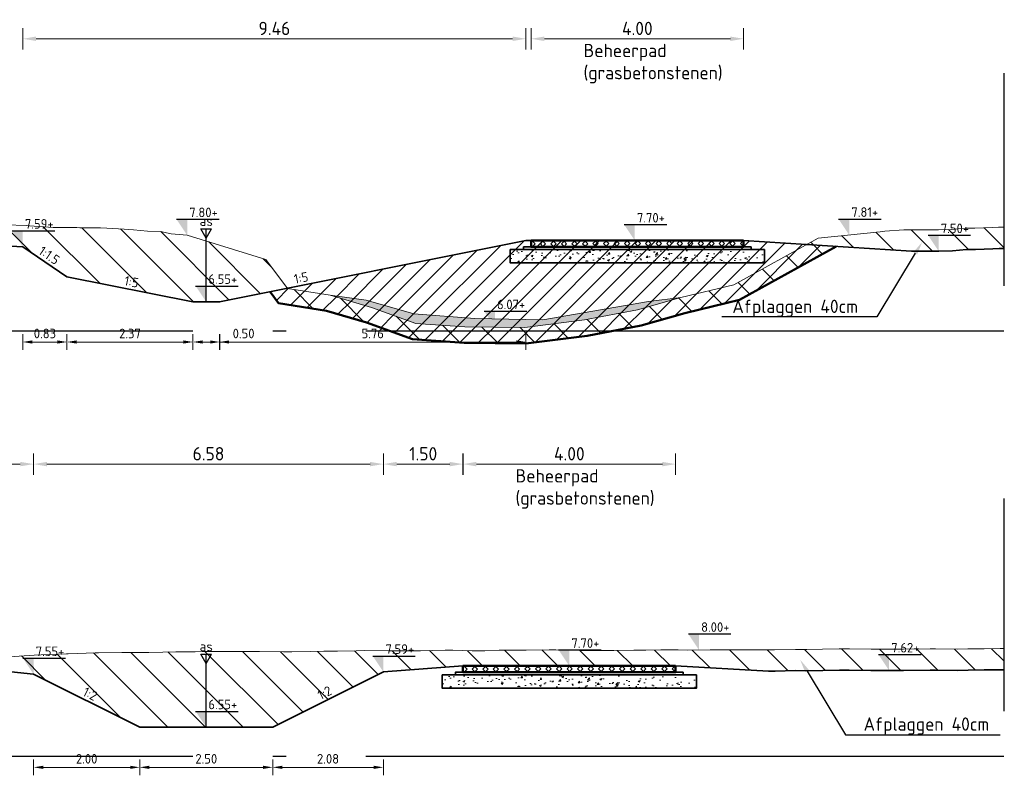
# Model space of a CAD drawing. Header units: metres. Extents: x 199581 to 207779, y 462378 to 466293.
# Tile 124 of 134: x 207410 to 207428, y 466013 to 466027. Entities that reach past the tile are written whole.
import ezdxf
from ezdxf import colors
from ezdxf.entities.mleader import LeaderData, LeaderLine
from ezdxf.enums import TextEntityAlignment as Align
from ezdxf.math import Vec2, Vec3

# ---------------------------------------------------------------- set-up
doc = ezdxf.new("R2010")
doc.units = ezdxf.units.M
doc.linetypes.add('AL-NAP_LIJN', pattern=[15.25, 12, -1.5, 0.25, -1.5])
doc.linetypes.add('XX-AFBREEK', pattern=[7, 4, -1, 1, -1])
doc.layers.get('0').update_dxf_attribs({"lineweight": 25})
for name, color, linetype, lineweight in [('B-WE-GR-MAAIVELD-G-GRIJS', 253, 'GW-MAAIVELD', 13), ('B-WE-GW-MAAIVELD-GD', 93, 'Continuous', 18), ('N-WA-VH-VERHARDING_FUNDERING-AD', 252, 'Continuous', 18), ('N-WA-VH-VERHARDING_FUNDERING_GRANULAAT_MENG-GD', 251, 'Continuous', 35), ('N-WA-VH-VERHARDING_FUNDERING_ZAND-GD', 251, 'Continuous', 35), ('N-WE-AM-AS-SD', 10, 'Continuous', 25), ('N-WE-GW-GROND_SLIB-GD', 40, 'Continuous', 18), ('N-WE-GW-GRONDWERKLIJN-G', 90, 'Continuous', 50), ('N-WE-GW-MAAIVELD-GD', 90, 'GW-MAAIVELD', 35), ('N-WE-GW-ONTGRAVING-WERK-AD', 253, 'Continuous', 18), ('N-WE-GW-OPHOGING-WERK-AD', 82, 'Continuous', 18), ('N-WE-VH-VERHARDING_GRASBETONSTEEN-GD', 7, 'Continuous', 50), ('X-XX-AL-AFBREEKLIJN-GD', 250, 'XX-AFBREEK', 25), ('X-XX-AL-M', 7, 'Continuous', 18), ('X-XX-AL-NAP-GD', 253, 'AL-NAP_LIJN', 25), ('X-XX-AL-PEILMAAT-BEST-SD', 251, 'Continuous', 25), ('X-XX-AL-PEILMAAT-SD', 7, 'Continuous', 25), ('X-XX-AL-REFERENTIE-T25', 7, 'Continuous', 25), ('X-XX-AL-T18', 10, 'Continuous', 18)]:
    doc.layers.add(name, color=color, linetype=linetype, lineweight=lineweight)
doc.layers.add('N-WE-GW-GROND_SLIB-AD', color=40, linetype='Continuous', lineweight=18, transparency=0.4)
doc.layers.add('N-WE-VH-VERHARDING_GRASBETONSTEEN-AD', color=72, linetype='Continuous', lineweight=18, transparency=0.3)
doc.styles.add('NLCS-ISO', font='NLCS-ISO.ttf')
doc.styles.add('NLCS-ISO-M100-T18', font='NLCS-ISO.ttf', dxfattribs={"height": 0.18})
doc.styles.add('NLCS-ISO-M100-T25', font='NLCS-ISO.ttf', dxfattribs={"height": 0.25})
doc.styles.add('NLCS-ISO-M50-T18', font='isocpeur.ttf', dxfattribs={"height": 0.09})
doc.linetypes.add('GW-MAAIVELD', pattern='A,12,[40,NLCS.SHX,S=1,R=0,X=0,Y=-0.5],12', length=24)
doc.dimstyles.new('NLCS-M100-T18-PIJL_L2_H1', dxfattribs={"dimscale": 0.1, "dimtxt": 2.5, "dimasz": 1.8, "dimexe": 2, "dimexo": 2, "dimgap": 0.7, "dimtad": 1, "dimzin": 0, "dimdsep": 46, "dimtxsty": 'NLCS-ISO-M100-T18', "dimcen": 0, "dimdle": 2, "dimclrd": 256, "dimclre": 256, "dimclrt": 10, "dimadec": 1, "dimazin": 0, "dimtfac": 1, "dimtdec": 3, "dimtofl": 0, "dimtmove": 0, "dimatfit": 3, "dimfxl": 2, "dimfxlon": 1, "dimtfillclr": 256, "dimtolj": 1, "dimtzin": 0, "dimlwd": -1, "dimlwe": -1, "dimarcsym": 0})
doc.dimstyles.new('NLCS-M100-T25-PIJL_L2_H1', dxfattribs={"dimscale": 0.1, "dimtxt": 2.5, "dimasz": 2.5, "dimexe": 2, "dimexo": 2, "dimgap": 0.7, "dimtad": 1, "dimzin": 0, "dimdsep": 46, "dimtxsty": 'NLCS-ISO-M100-T25', "dimcen": 0, "dimdle": 2, "dimclrd": 256, "dimclre": 256, "dimclrt": 256, "dimadec": 1, "dimazin": 0, "dimtfac": 1, "dimtdec": 3, "dimtofl": 0, "dimtmove": 0, "dimatfit": 3, "dimfxl": 2, "dimfxlon": 1, "dimtfillclr": 256, "dimtolj": 1, "dimtzin": 0, "dimlwd": -1, "dimlwe": -1, "dimarcsym": 0})
pattern_1 = [(135, (0, 0), (-0.3535533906, -0.3535533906), [])]
pattern_2 = [(45, (0, 0), (-0.1767766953, 0.1767766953), [])]

# ---------------------------------------------------------------- blocks, each defined once
blk = doc.blocks.new('SAM-AS-D')
for p, q in [((0, 3), (-0.25, 3.433)), ((0.25, 3.433), (-0.25, 3.433)), ((0, 0), (0, 3.433)), ((0, 3), (0.25, 3.433))]:
    blk.add_line(p, q)
blk = doc.blocks.new('SAL-PEILMAAT_INFRACAD_H01-SOD')
blk.add_line((-2, 3), (6, 3))
blk.add_solid([(-2, 3), (0, 3), (0, 0)])
at = {"style": 'NLCS-ISO'}
blk.add_attdef('...', (0.4, 3.4), '', height=1.8, dxfattribs=at)
blk = doc.blocks.new('*D305')
at = {"layer": 'X-XX-AL-M', "transparency": 16777216}
for p, q in [((207409.711, 466026.89), (207409.711, 466027.29)), ((207419.173, 466026.89), (207419.173, 466027.29)), ((207409.961, 466027.09), (207418.923, 466027.09))]:
    blk.add_line(p, q, dxfattribs=at)
for points in [[(207409.961, 466027.132), (207409.961, 466027.049), (207409.711, 466027.09)], [(207418.923, 466027.132), (207418.923, 466027.049), (207419.173, 466027.09)]]:
    blk.add_solid(points, dxfattribs=at)
at = {"layer": 'X-XX-AL-M', "transparency": 16777216, "insert": (207414.442, 466027.285), "char_height": 0.25, "attachment_point": 5, "style": 'NLCS-ISO-M100-T25'}
blk.add_mtext('\\A1;9.46', dxfattribs=at)
blk = doc.blocks.new('*D306')
at = {"layer": 'X-XX-AL-M', "transparency": 16777216}
for p, q in [((207409.914, 466018.89), (207409.914, 466019.29)), ((207416.492, 466018.89), (207416.492, 466019.29)), ((207410.164, 466019.09), (207416.242, 466019.09))]:
    blk.add_line(p, q, dxfattribs=at)
for points in [[(207410.164, 466019.132), (207410.164, 466019.049), (207409.914, 466019.09)], [(207416.242, 466019.132), (207416.242, 466019.049), (207416.492, 466019.09)]]:
    blk.add_solid(points, dxfattribs=at)
at = {"layer": 'X-XX-AL-M', "transparency": 16777216, "insert": (207413.203, 466019.285), "char_height": 0.25, "attachment_point": 5, "style": 'NLCS-ISO-M100-T25'}
blk.add_mtext('\\A1;6.58', dxfattribs=at)
blk = doc.blocks.new('*D313')
at = {"layer": 'X-XX-AL-M', "transparency": 16777216}
for p, q in [((207416.492, 466018.89), (207416.492, 466019.29)), ((207417.989, 466018.89), (207417.989, 466019.29)), ((207417.739, 466019.09), (207416.742, 466019.09))]:
    blk.add_line(p, q, dxfattribs=at)
for points in [[(207416.742, 466019.132), (207416.742, 466019.049), (207416.492, 466019.09)], [(207417.739, 466019.132), (207417.739, 466019.049), (207417.989, 466019.09)]]:
    blk.add_solid(points, dxfattribs=at)
at = {"layer": 'X-XX-AL-M', "transparency": 16777216, "insert": (207417.241, 466019.285), "char_height": 0.25, "attachment_point": 5, "style": 'NLCS-ISO-M100-T25'}
blk.add_mtext('\\A1;1.50', dxfattribs=at)
blk = doc.blocks.new('*D314')
at = {"layer": 'X-XX-AL-M', "transparency": 16777216}
for p, q in [((207408.414, 466018.89), (207408.414, 466019.29)), ((207409.914, 466018.89), (207409.914, 466019.29)), ((207409.664, 466019.09), (207408.664, 466019.09))]:
    blk.add_line(p, q, dxfattribs=at)
for points in [[(207408.664, 466019.132), (207408.664, 466019.049), (207408.414, 466019.09)], [(207409.664, 466019.132), (207409.664, 466019.049), (207409.914, 466019.09)]]:
    blk.add_solid(points, dxfattribs=at)
at = {"layer": 'X-XX-AL-M', "transparency": 16777216, "insert": (207409.164, 466019.285), "char_height": 0.25, "attachment_point": 5, "style": 'NLCS-ISO-M100-T25'}
blk.add_mtext('\\A1;1.50', dxfattribs=at)
blk = doc.blocks.new('*D322')
at = {"layer": 'X-XX-AL-M', "transparency": 16777216}
for p, q in [((207417.99, 466018.89), (207417.99, 466019.29)), ((207421.988, 466018.89), (207421.988, 466019.29)), ((207418.24, 466019.09), (207421.738, 466019.09))]:
    blk.add_line(p, q, dxfattribs=at)
for points in [[(207418.24, 466019.132), (207418.24, 466019.049), (207417.99, 466019.09)], [(207421.738, 466019.132), (207421.738, 466019.049), (207421.988, 466019.09)]]:
    blk.add_solid(points, dxfattribs=at)
at = {"layer": 'X-XX-AL-M', "transparency": 16777216, "insert": (207419.989, 466019.285), "char_height": 0.25, "attachment_point": 5, "style": 'NLCS-ISO-M100-T25'}
blk.add_mtext('\\A1;4.00', dxfattribs=at)
blk = doc.blocks.new('*D323')
at = {"layer": 'X-XX-AL-M', "transparency": 16777216}
for p, q in [((207419.269, 466026.89), (207419.269, 466027.29)), ((207423.267, 466026.89), (207423.267, 466027.29)), ((207419.519, 466027.09), (207423.017, 466027.09))]:
    blk.add_line(p, q, dxfattribs=at)
for points in [[(207419.519, 466027.132), (207419.519, 466027.049), (207419.269, 466027.09)], [(207423.017, 466027.132), (207423.017, 466027.049), (207423.267, 466027.09)]]:
    blk.add_solid(points, dxfattribs=at)
at = {"layer": 'X-XX-AL-M', "transparency": 16777216, "insert": (207421.268, 466027.285), "char_height": 0.25, "attachment_point": 5, "style": 'NLCS-ISO-M100-T25'}
blk.add_mtext('\\A1;4.00', dxfattribs=at)
blk = doc.blocks.new('*D348')
at = {"layer": 'X-XX-AL-M', "transparency": 16777216}
for p, q in [((207412.911, 466021.537), (207412.911, 466021.237)), ((207413.415, 466021.537), (207413.415, 466021.237)), ((207413.091, 466021.387), (207413.235, 466021.387)), ((207413.415, 466021.387), (207414.131, 466021.387))]:
    blk.add_line(p, q, dxfattribs=at)
for points in [[(207413.091, 466021.417), (207413.091, 466021.357), (207412.911, 466021.387)], [(207413.235, 466021.417), (207413.235, 466021.357), (207413.415, 466021.387)]]:
    blk.add_solid(points, dxfattribs=at)
at = {"layer": 'X-XX-AL-M', "transparency": 16777216, "insert": (207413.863, 466021.547), "char_height": 0.18, "attachment_point": 5, "style": 'NLCS-ISO-M100-T18'}
blk.add_mtext('\\A1;0.50', dxfattribs=at)
blk = doc.blocks.new('*D349')
at = {"layer": 'X-XX-AL-M', "transparency": 16777216}
for p, q in [((207410.542, 466021.537), (207410.542, 466021.237)), ((207412.911, 466021.537), (207412.911, 466021.237)), ((207412.731, 466021.387), (207410.722, 466021.387))]:
    blk.add_line(p, q, dxfattribs=at)
for points in [[(207410.722, 466021.417), (207410.722, 466021.357), (207410.542, 466021.387)], [(207412.731, 466021.417), (207412.731, 466021.357), (207412.911, 466021.387)]]:
    blk.add_solid(points, dxfattribs=at)
at = {"layer": 'X-XX-AL-M', "transparency": 16777216, "insert": (207411.727, 466021.547), "char_height": 0.18, "attachment_point": 5, "style": 'NLCS-ISO-M100-T18'}
blk.add_mtext('\\A1;2.37', dxfattribs=at)
blk = doc.blocks.new('*D350')
at = {"layer": 'X-XX-AL-M', "transparency": 16777216}
for p, q in [((207413.411, 466021.537), (207413.411, 466021.237)), ((207419.173, 466021.537), (207419.173, 466021.237)), ((207413.591, 466021.387), (207418.993, 466021.387))]:
    blk.add_line(p, q, dxfattribs=at)
for points in [[(207413.591, 466021.417), (207413.591, 466021.357), (207413.411, 466021.387)], [(207418.993, 466021.417), (207418.993, 466021.357), (207419.173, 466021.387)]]:
    blk.add_solid(points, dxfattribs=at)
at = {"layer": 'X-XX-AL-M', "transparency": 16777216, "insert": (207416.292, 466021.547), "char_height": 0.18, "attachment_point": 5, "style": 'NLCS-ISO-M100-T18'}
blk.add_mtext('\\A1;5.76', dxfattribs=at)
blk = doc.blocks.new('*D351')
at = {"layer": 'X-XX-AL-M', "transparency": 16777216}
for p, q in [((207411.911, 466013.537), (207411.911, 466013.237)), ((207414.411, 466013.537), (207414.411, 466013.237)), ((207412.091, 466013.387), (207414.231, 466013.387))]:
    blk.add_line(p, q, dxfattribs=at)
for points in [[(207412.091, 466013.417), (207412.091, 466013.357), (207411.911, 466013.387)], [(207414.231, 466013.417), (207414.231, 466013.357), (207414.411, 466013.387)]]:
    blk.add_solid(points, dxfattribs=at)
at = {"layer": 'X-XX-AL-M', "transparency": 16777216, "insert": (207413.161, 466013.547), "char_height": 0.18, "attachment_point": 5, "style": 'NLCS-ISO-M100-T18'}
blk.add_mtext('\\A1;2.50', dxfattribs=at)
blk = doc.blocks.new('*D352')
at = {"layer": 'X-XX-AL-M', "transparency": 16777216}
for p, q in [((207409.914, 466013.537), (207409.914, 466013.237)), ((207411.911, 466013.537), (207411.911, 466013.237)), ((207411.731, 466013.387), (207410.094, 466013.387))]:
    blk.add_line(p, q, dxfattribs=at)
for points in [[(207410.094, 466013.417), (207410.094, 466013.357), (207409.914, 466013.387)], [(207411.731, 466013.417), (207411.731, 466013.357), (207411.911, 466013.387)]]:
    blk.add_solid(points, dxfattribs=at)
at = {"layer": 'X-XX-AL-M', "transparency": 16777216, "insert": (207410.912, 466013.547), "char_height": 0.18, "attachment_point": 5, "style": 'NLCS-ISO-M100-T18'}
blk.add_mtext('\\A1;2.00', dxfattribs=at)
blk = doc.blocks.new('*D353')
at = {"layer": 'X-XX-AL-M', "transparency": 16777216}
for p, q in [((207414.411, 466013.537), (207414.411, 466013.237)), ((207416.492, 466013.537), (207416.492, 466013.237)), ((207414.591, 466013.387), (207416.312, 466013.387))]:
    blk.add_line(p, q, dxfattribs=at)
for points in [[(207414.591, 466013.417), (207414.591, 466013.357), (207414.411, 466013.387)], [(207416.312, 466013.417), (207416.312, 466013.357), (207416.492, 466013.387)]]:
    blk.add_solid(points, dxfattribs=at)
at = {"layer": 'X-XX-AL-M', "transparency": 16777216, "insert": (207415.451, 466013.547), "char_height": 0.18, "attachment_point": 5, "style": 'NLCS-ISO-M100-T18'}
blk.add_mtext('\\A1;2.08', dxfattribs=at)
blk = doc.blocks.new('*D360')
at = {"layer": 'X-XX-AL-M', "transparency": 16777216}
for p, q in [((207409.711, 466021.537), (207409.711, 466021.237)), ((207410.542, 466021.537), (207410.542, 466021.237)), ((207410.362, 466021.387), (207409.891, 466021.387))]:
    blk.add_line(p, q, dxfattribs=at)
for points in [[(207409.891, 466021.417), (207409.891, 466021.357), (207409.711, 466021.387)], [(207410.362, 466021.417), (207410.362, 466021.357), (207410.542, 466021.387)]]:
    blk.add_solid(points, dxfattribs=at)
at = {"layer": 'X-XX-AL-M', "transparency": 16777216, "insert": (207410.127, 466021.547), "char_height": 0.18, "attachment_point": 5, "style": 'NLCS-ISO-M100-T18'}
blk.add_mtext('\\A1;0.83', dxfattribs=at)

msp = doc.modelspace()

# ---------------------------------------------------------------- hatches: boundary and pattern name
at = {"layer": 'N-WA-VH-VERHARDING_FUNDERING-AD'}
h = msp.add_hatch(dxfattribs=at)
h.set_pattern_fill('AVH-FUNDERING_GRANULAAT_MENG_01', color=256, scale=0.05, pattern_type=2)
h.set_pattern_definition([(50, (207421.07587, 466023.0102), (0.35863, -0.031376), [0.0375, -0.4125]), (355, (207421.07587, 466023.0102), (-0.069376, 0.376096), [0.03, -0.33]), (100.451, (207421.10576, 466023.00757), (0.289255, 0.34472), [0.03187, -0.35057]), (46.184, (207421.07587, 466023.1102), (0.53362, -0.08276), [0.05625, -0.61875]), (96.636, (207421.12034, 466023.1033), (0.46733, 0.48706), [0.047805, -0.52586]), (351.184, (207421.07587, 466023.1102), (0.46733, 0.48706), [0.045, -0.495]), (21, (207421.12587, 466023.0852), (0.298454, -0.20131), [0.0375, -0.4125]), (326, (207421.12587, 466023.0852), (0.12166, 0.362575), [0.03, -0.33]), (71.451, (207421.15074, 466023.0684), (0.42011, 0.161265), [0.03187, -0.35057]), (37.5, (207421.07587, 466023.01019), (0.00608, 0.166447), [0, -0.326, 0, -0.335, 0, -0.33125]), (7.5, (207421.07587, 466023.01019), (0.131535, 0.197206), [0, -0.191, 0, -0.3185, 0, -0.12625]), (327.5, (207420.96437, 466023.01019), (0.266911, -0.0112774), [0, -0.125, 0, -0.39, 0, -0.5175]), (317.5, (207420.91437, 466023.01019), (0.291593, 0.050052), [0, -0.1625, 0, -0.259, 0, -0.3675])])
h.paths.add_polyline_path([(207418.878, 466023.124), (207418.878, 466022.874), (207423.658, 466022.874), (207423.658, 466023.124)])
h = msp.add_hatch(dxfattribs=at)
h.set_pattern_fill('AVH-FUNDERING_GRANULAAT_MENG_01', color=256, scale=0.05, pattern_type=2)
h.set_pattern_definition([(50, (207419.79587, 466015.0102), (0.35863, -0.031376), [0.0375, -0.4125]), (355, (207419.79587, 466015.0102), (-0.069376, 0.376096), [0.03, -0.33]), (100.451, (207419.82576, 466015.00757), (0.289255, 0.34472), [0.03187, -0.35057]), (46.184, (207419.79587, 466015.1102), (0.53362, -0.08276), [0.05625, -0.61875]), (96.636, (207419.84034, 466015.1033), (0.46733, 0.48706), [0.047805, -0.52586]), (351.184, (207419.79587, 466015.1102), (0.46733, 0.48706), [0.045, -0.495]), (21, (207419.84587, 466015.0852), (0.298454, -0.20131), [0.0375, -0.4125]), (326, (207419.84587, 466015.0852), (0.12166, 0.362575), [0.03, -0.33]), (71.451, (207419.87074, 466015.0684), (0.42011, 0.161265), [0.03187, -0.35057]), (37.5, (207419.79587, 466015.01019), (0.00608, 0.166447), [0, -0.326, 0, -0.335, 0, -0.33125]), (7.5, (207419.79587, 466015.01019), (0.131535, 0.197206), [0, -0.191, 0, -0.3185, 0, -0.12625]), (327.5, (207419.68437, 466015.01019), (0.266911, -0.0112774), [0, -0.125, 0, -0.39, 0, -0.5175]), (317.5, (207419.63437, 466015.01019), (0.291593, 0.050052), [0, -0.1625, 0, -0.259, 0, -0.3675])])
h.paths.add_polyline_path([(207417.598, 466015.124), (207417.598, 466014.874), (207422.378, 466014.874), (207422.378, 466015.124)])
at = {"layer": 'N-WE-GW-GROND_SLIB-AD'}
h = msp.add_hatch(color=256, dxfattribs=at)
h.dxf.hatch_style = 1
h.paths.add_polyline_path([(207415.489, 466022.266), (207416.169, 466022.174), (207417.065, 466021.919), (207418.209, 466021.83), (207419.49, 466021.806), (207421.478, 466022.147), (207422.088, 466022.221), (207421.27, 466021.992), (207420.275, 466021.801), (207419.153, 466021.657), (207418.026, 466021.672), (207417.102, 466021.736), (207416.27, 466022.036)])
at = {"layer": 'N-WE-GW-ONTGRAVING-WERK-AD'}
h = msp.add_hatch(dxfattribs=at)
h.set_pattern_fill('AGW-WERK_ONTGRAVEN-SO', color=256, scale=0.1, pattern_type=2)
h.set_pattern_definition(pattern_1)
h.paths.add_polyline_path([(207412.802, 466023.395), (207412.502, 466023.419), (207412.298, 466023.466), (207412.058, 466023.473), (207411.793, 466023.499), (207411.614, 466023.509), (207411.289, 466023.531), (207411.169, 466023.532), (207410.784, 466023.534), (207410.725, 466023.538), (207410.28, 466023.54), (207409.836, 466023.575), (207409.775, 466023.577), (207409.391, 466023.593), (207409.271, 466023.599), (207408.947, 466023.609), (207408.766, 466023.613), (207408.502, 466023.626), (207408.262, 466023.639), (207407.946, 466023.658), (207407.757, 466023.669), (207407.613, 466023.672), (207407.252, 466023.687), (207407.169, 466023.689), (207406.724, 466023.705), (207406.551, 466023.708), (207406.28, 466023.711), (207406.243, 466023.713), (207405.835, 466023.718), (207405.739, 466023.722), (207405.391, 466023.718), (207405.234, 466023.721), (207404.947, 466023.73), (207404.73, 466023.727), (207404.502, 466023.719), (207404.225, 466023.72), (207404.058, 466023.728), (207403.721, 466023.724), (207403.613, 466023.725), (207403.216, 466023.729), (207403.169, 466023.731), (207402.818, 466023.733), (207402.718, 466023.734), (207402.28, 466023.749), (207402.207, 466023.749), (207401.835, 466023.755), (207401.702, 466023.757), (207401.391, 466023.754), (207401.198, 466023.751), (207400.946, 466023.751), (207400.693, 466023.753), (207400.502, 466023.752), (207400.189, 466023.747), (207400.057, 466023.742), (207399.684, 466023.744), (207399.613, 466023.746), (207399.181, 466023.748), (207399.085, 466023.747), (207398.724, 466023.744), (207398.675, 466023.743), (207398.28, 466023.736), (207398.171, 466023.737), (207398.161, 466023.736), (207398.161, 466023.337), (207398.281, 466023.336), (207398.682, 466023.343), (207398.73, 466023.344), (207399.089, 466023.347), (207399.172, 466023.348), (207399.18, 466023.348), (207399.607, 466023.346), (207399.679, 466023.344), (207400.063, 466023.342), (207400.2, 466023.347), (207400.507, 466023.352), (207400.693, 466023.353), (207400.945, 466023.351), (207401.201, 466023.351), (207401.396, 466023.354), (207401.701, 466023.357), (207401.829, 466023.355), (207402.203, 466023.349), (207402.273, 466023.349), (207402.7, 466023.335), (207402.717, 466023.334), (207402.814, 466023.333), (207403.161, 466023.331), (207403.208, 466023.329), (207403.61, 466023.325), (207403.722, 466023.324), (207404.051, 466023.328), (207404.216, 466023.32), (207404.508, 466023.319), (207404.739, 466023.327), (207404.942, 466023.329), (207405.225, 466023.321), (207405.39, 466023.318), (207405.733, 466023.322), (207405.825, 466023.318), (207406.232, 466023.313), (207406.269, 466023.311), (207406.545, 466023.308), (207406.714, 466023.305), (207406.733, 466023.305), (207407.158, 466023.289), (207407.241, 466023.287), (207407.601, 466023.272), (207407.741, 466023.269), (207407.922, 466023.259), (207408.238, 466023.24), (207408.482, 466023.226), (207408.752, 466023.213), (207408.936, 466023.209), (207409.255, 466023.199), (207409.373, 466023.193), (207409.711, 466023.179), (207410.542, 466022.615), (207412.911, 466022.14), (207413.411, 466022.14), (207414.687, 466022.396), (207414.284, 466022.937)])
h = msp.add_hatch(dxfattribs=at)
h.set_pattern_fill('AGW-WERK_ONTGRAVEN-SO', color=256, scale=0.1, pattern_type=2)
h.set_pattern_definition(pattern_1)
h.paths.add_polyline_path([(207426.724, 466023.096), (207426.935, 466023.094), (207427.193, 466023.104), (207427.455, 466023.125), (207427.627, 466023.129), (207427.953, 466023.142), (207428.069, 466023.146), (207428.161, 466023.147), (207428.161, 466023.548), (207428.059, 466023.546), (207427.939, 466023.542), (207427.614, 466023.529), (207427.434, 466023.525), (207427.17, 466023.503), (207426.93, 466023.494), (207426.725, 466023.496), (207426.425, 466023.496), (207426.281, 466023.499), (207425.921, 466023.471), (207425.837, 466023.461), (207424.669, 466023.34), (207424.452, 466023.22), (207426.421, 466023.096)])
h = msp.add_hatch(dxfattribs=at)
h.set_pattern_fill('AGW-WERK_ONTGRAVEN-SO', color=256, scale=0.1, pattern_type=2)
h.set_pattern_definition(pattern_1)
h.paths.add_polyline_path([(207421.339, 466021.7), (207422.163, 466021.931), (207423.191, 466022.179), (207425.008, 466023.185), (207424.452, 466023.22), (207423.081, 466022.461), (207422.088, 466022.221), (207421.27, 466021.992), (207420.275, 466021.801), (207419.153, 466021.657), (207418.026, 466021.672), (207417.102, 466021.736), (207416.27, 466022.036), (207415.489, 466022.266), (207414.682, 466022.395), (207414.361, 466022.331), (207414.521, 466022.117), (207415.422, 466021.973), (207416.177, 466021.751), (207417.04, 466021.44), (207418.014, 466021.372), (207419.17, 466021.357), (207420.323, 466021.505)])
h = msp.add_hatch(dxfattribs=at)
h.set_pattern_fill('AGW-WERK_ONTGRAVEN-SO', color=256, scale=0.1, pattern_type=2)
h.set_pattern_definition(pattern_1)
h.paths.add_polyline_path([(207416.492, 466015.181), (207417.989, 466015.294), (207421.987, 466015.294), (207423.736, 466015.195), (207423.857, 466015.197), (207424.242, 466015.206), (207424.456, 466015.201), (207424.758, 466015.208), (207425.068, 466015.215), (207425.253, 466015.217), (207425.657, 466015.209), (207425.757, 466015.207), (207426.25, 466015.207), (207426.272, 466015.207), (207426.776, 466015.216), (207426.874, 466015.215), (207427.282, 466015.211), (207427.489, 466015.213), (207427.793, 466015.218), (207428.093, 466015.221), (207428.161, 466015.222), (207428.161, 466015.622), (207428.088, 466015.62), (207427.788, 466015.618), (207427.483, 466015.613), (207427.282, 466015.611), (207426.877, 466015.615), (207426.775, 466015.616), (207426.268, 466015.607), (207426.249, 466015.607), (207425.762, 466015.607), (207425.667, 466015.609), (207425.255, 466015.617), (207425.061, 466015.615), (207424.748, 466015.608), (207424.456, 466015.602), (207424.242, 466015.606), (207423.85, 466015.597), (207423.735, 466015.596), (207423.245, 466015.599), (207423.229, 466015.599), (207423.146, 466015.598), (207422.722, 466015.594), (207422.639, 466015.596), (207422.215, 466015.593), (207422.034, 466015.594), (207421.709, 466015.594), (207421.428, 466015.589), (207421.202, 466015.591), (207420.823, 466015.586), (207420.695, 466015.584), (207420.217, 466015.587), (207420.189, 466015.587), (207420.168, 466015.588), (207420.043, 466015.591), (207419.733, 466015.599), (207419.682, 466015.599), (207419.612, 466015.598), (207419.176, 466015.588), (207419.006, 466015.59), (207418.669, 466015.589), (207418.401, 466015.579), (207418.162, 466015.576), (207417.795, 466015.588), (207417.656, 466015.59), (207417.19, 466015.577), (207417.149, 466015.576), (207416.94, 466015.578), (207416.643, 466015.581), (207416.584, 466015.58), (207416.136, 466015.585), (207415.979, 466015.579), (207415.629, 466015.57), (207415.374, 466015.57), (207415.123, 466015.565), (207414.768, 466015.559), (207414.616, 466015.558), (207414.163, 466015.565), (207414.109, 466015.566), (207413.837, 466015.564), (207413.603, 466015.563), (207413.2, 466015.563), (207413.096, 466015.564), (207412.952, 466015.559), (207412.59, 466015.557), (207412.346, 466015.556), (207412.083, 466015.548), (207411.741, 466015.546), (207411.576, 466015.547), (207411.135, 466015.54), (207411.07, 466015.539), (207410.734, 466015.529), (207410.563, 466015.522), (207410.53, 466015.521), (207410.056, 466015.5), (207409.924, 466015.494), (207409.55, 466015.474), (207409.319, 466015.465), (207409.043, 466015.462), (207408.713, 466015.438), (207408.537, 466015.425), (207408.108, 466015.412), (207408.03, 466015.409), (207407.631, 466015.391), (207407.523, 466015.387), (207407.502, 466015.385), (207407.017, 466015.344), (207406.897, 466015.331), (207406.51, 466015.307), (207406.453, 466015.294), (207408.41, 466015.294), (207409.914, 466015.139), (207411.911, 466014.14), (207414.411, 466014.14)])
at = {"layer": 'N-WE-GW-OPHOGING-WERK-AD'}
h = msp.add_hatch(dxfattribs=at)
h.set_pattern_fill('AGW-WERK_AANVULLEN-SO', color=256, scale=0.05, pattern_type=2)
h.set_pattern_definition(pattern_2)
h.paths.add_polyline_path([(207420.275, 466021.801), (207421.27, 466021.992), (207422.088, 466022.221), (207423.081, 466022.461), (207424.452, 466023.22), (207423.267, 466023.294), (207419.173, 466023.294), (207414.687, 466022.396), (207414.688, 466022.394), (207415.489, 466022.266), (207416.27, 466022.036), (207417.102, 466021.736), (207418.026, 466021.672), (207419.153, 466021.657)])
h = msp.add_hatch(dxfattribs=at)
h.set_pattern_fill('AGW-WERK_AANVULLEN-SO', color=256, scale=0.05, pattern_type=2)
h.set_pattern_definition(pattern_2)
h.paths.add_polyline_path([(207420.323, 466021.505), (207421.339, 466021.7), (207422.163, 466021.931), (207423.191, 466022.179), (207425.008, 466023.185), (207424.452, 466023.22), (207423.081, 466022.461), (207422.088, 466022.221), (207421.27, 466021.992), (207420.275, 466021.801), (207419.153, 466021.657), (207418.026, 466021.672), (207417.102, 466021.736), (207416.27, 466022.036), (207415.489, 466022.266), (207414.682, 466022.395), (207414.361, 466022.331), (207414.521, 466022.117), (207415.422, 466021.973), (207416.177, 466021.751), (207417.04, 466021.44), (207418.014, 466021.372), (207419.17, 466021.357)])
at = {"layer": 'N-WE-VH-VERHARDING_GRASBETONSTEEN-AD'}
h = msp.add_hatch(dxfattribs=at)
h.set_pattern_fill('AVH-GRASBETONSTEEN_02', color=256, scale=0.1, angle=0.1022, pattern_type=2)
h.set_pattern_definition([(45.102249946, (-5730.18422, 3302.28745), (-0.099171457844, 0.09881812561), [0.07, -0.07]), (135.102249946, (-5730.18422, 3302.28745), (-0.09881812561, -0.099171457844), [0.07, -0.07]), (45.102249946, (-5730.2338, 3302.33686), (-0.099171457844, 0.09881812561), [0.07, -0.07]), (135.102249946, (-5730.13481, 3302.33704), (-0.09881812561, -0.099171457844), [0.07, -0.07])])
h.paths.add_polyline_path([(207423.267, 466023.294), (207423.267, 466023.174), (207419.269, 466023.174), (207419.269, 466023.294)])
h = msp.add_hatch(dxfattribs=at)
h.set_pattern_fill('AVH-GRASBETONSTEEN_02', color=256, scale=0.1, angle=0.1022, pattern_type=2)
h.set_pattern_definition([(45.102249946, (-5731.46422, 3294.28745), (-0.099171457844, 0.09881812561), [0.07, -0.07]), (135.102249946, (-5731.46422, 3294.28745), (-0.09881812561, -0.099171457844), [0.07, -0.07]), (45.102249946, (-5731.5138, 3294.33686), (-0.099171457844, 0.09881812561), [0.07, -0.07]), (135.102249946, (-5731.41481, 3294.33704), (-0.09881812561, -0.099171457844), [0.07, -0.07])])
h.paths.add_polyline_path([(207421.987, 466015.294), (207421.987, 466015.174), (207417.989, 466015.174), (207417.989, 466015.294)])

# ---------------------------------------------------------------- linework, layer by layer
at = {"layer": 'B-WE-GR-MAAIVELD-G-GRIJS', "flags": 128}
for points in [[(207398.161, 466023.736), (207398.171, 466023.737), (207398.28, 466023.736), (207398.675, 466023.743), (207398.724, 466023.744), (207399.085, 466023.747), (207399.168, 466023.748), (207399.18, 466023.748), (207399.613, 466023.746), (207399.684, 466023.744), (207400.057, 466023.742), (207400.189, 466023.747), (207400.502, 466023.752), (207400.693, 466023.753), (207400.946, 466023.751), (207401.198, 466023.751), (207401.391, 466023.754), (207401.702, 466023.757), (207401.835, 466023.755), (207402.207, 466023.749), (207402.28, 466023.749), (207402.712, 466023.735), (207402.724, 466023.734), (207402.818, 466023.733), (207403.169, 466023.731), (207403.216, 466023.729), (207403.613, 466023.725), (207403.721, 466023.724), (207404.058, 466023.728), (207404.225, 466023.72), (207404.502, 466023.719), (207404.73, 466023.727), (207404.947, 466023.73), (207405.234, 466023.721), (207405.391, 466023.718), (207405.739, 466023.722), (207405.835, 466023.718), (207406.243, 466023.713), (207406.28, 466023.711), (207406.551, 466023.708), (207406.724, 466023.705), (207406.748, 466023.704), (207407.169, 466023.689), (207407.252, 466023.687), (207407.613, 466023.672), (207407.757, 466023.669), (207407.946, 466023.658), (207408.262, 466023.639), (207408.502, 466023.626), (207408.766, 466023.613), (207408.947, 466023.609), (207409.271, 466023.599), (207409.391, 466023.593), (207409.775, 466023.577), (207409.836, 466023.575), (207410.28, 466023.54), (207410.28, 466023.54), (207410.283, 466023.54), (207410.725, 466023.538), (207410.784, 466023.534), (207411.169, 466023.532), (207411.289, 466023.531), (207411.614, 466023.509), (207411.793, 466023.499), (207412.058, 466023.473), (207412.298, 466023.466), (207412.502, 466023.419), (207412.802, 466023.395), (207414.284, 466022.937), (207414.688, 466022.394), (207415.489, 466022.266), (207416.27, 466022.036), (207417.102, 466021.736), (207418.026, 466021.672), (207419.153, 466021.657), (207420.275, 466021.801), (207421.27, 466021.992), (207422.088, 466022.221), (207423.081, 466022.461), (207424.669, 466023.34), (207425.837, 466023.461), (207425.921, 466023.471), (207426.281, 466023.499), (207426.425, 466023.496), (207426.725, 466023.496), (207426.93, 466023.494), (207427.17, 466023.503), (207427.434, 466023.525), (207427.614, 466023.529), (207427.939, 466023.542), (207428.059, 466023.546), (207428.161, 466023.548)], [(207398.161, 466015.226), (207398.844, 466014.92), (207399.108, 466014.371), (207399.489, 466014.328), (207400.292, 466014.049), (207400.97, 466013.651), (207401.669, 466013.518), (207402.623, 466013.514), (207403.173, 466013.564), (207403.747, 466013.835), (207404.367, 466014.196), (207404.966, 466014.431), (207405.655, 466015.074), (207405.686, 466015.086), (207406.004, 466015.234), (207406.291, 466015.259), (207406.51, 466015.307), (207406.897, 466015.331), (207407.017, 466015.344), (207407.502, 466015.385), (207407.523, 466015.387), (207407.631, 466015.391), (207408.03, 466015.409), (207408.108, 466015.412), (207408.537, 466015.425), (207408.713, 466015.438), (207409.043, 466015.462), (207409.319, 466015.465), (207409.55, 466015.474), (207409.924, 466015.494), (207410.056, 466015.5), (207410.53, 466015.521), (207410.563, 466015.522), (207410.734, 466015.529), (207411.07, 466015.539), (207411.135, 466015.54), (207411.576, 466015.547), (207411.741, 466015.546), (207412.083, 466015.548), (207412.346, 466015.556), (207412.59, 466015.557), (207412.952, 466015.559), (207413.096, 466015.564), (207413.2, 466015.563), (207413.603, 466015.563), (207413.837, 466015.564), (207414.109, 466015.566), (207414.163, 466015.565), (207414.616, 466015.558), (207414.768, 466015.559), (207415.123, 466015.565), (207415.374, 466015.57), (207415.629, 466015.57), (207415.979, 466015.579), (207416.136, 466015.585), (207416.584, 466015.58), (207416.643, 466015.581), (207416.94, 466015.578), (207417.149, 466015.576), (207417.19, 466015.577), (207417.656, 466015.59), (207417.795, 466015.588), (207418.162, 466015.576), (207418.401, 466015.579), (207418.669, 466015.589), (207419.006, 466015.59), (207419.176, 466015.588), (207419.612, 466015.598), (207419.682, 466015.599), (207419.733, 466015.599), (207420.043, 466015.591), (207420.168, 466015.588), (207420.189, 466015.587), (207420.217, 466015.587), (207420.695, 466015.584), (207420.823, 466015.586), (207421.202, 466015.591), (207421.428, 466015.589), (207421.709, 466015.594), (207422.034, 466015.594), (207422.215, 466015.593), (207422.639, 466015.596), (207422.722, 466015.594), (207423.146, 466015.598), (207423.229, 466015.599), (207423.245, 466015.599), (207423.735, 466015.596), (207423.85, 466015.597), (207424.242, 466015.606), (207424.456, 466015.602), (207424.748, 466015.608), (207425.061, 466015.615), (207425.255, 466015.617), (207425.667, 466015.609), (207425.762, 466015.607), (207426.249, 466015.607), (207426.268, 466015.607), (207426.775, 466015.616), (207426.877, 466015.615), (207427.282, 466015.611), (207427.483, 466015.613), (207427.788, 466015.618), (207428.088, 466015.62), (207428.161, 466015.622)]]:
    msp.add_lwpolyline(points, dxfattribs=at)
at = {"layer": 'B-WE-GW-MAAIVELD-GD', "color": 93, "linetype": 'Continuous', "lineweight": 18}
msp.add_line((207426.268, 466015.607), (207426.272, 466015.607), dxfattribs=at)
at = {"layer": 'N-WA-VH-VERHARDING_FUNDERING_GRANULAAT_MENG-GD', "flags": 128}
for points in [[(207423.658, 466023.124), (207423.658, 466022.874), (207418.878, 466022.874), (207418.878, 466023.124)], [(207422.378, 466015.124), (207422.378, 466014.874), (207417.598, 466014.874), (207417.598, 466015.124)]]:
    msp.add_lwpolyline(points, close=True, dxfattribs=at)
at = {"layer": 'N-WA-VH-VERHARDING_FUNDERING_ZAND-GD', "flags": 128}
for points in [[(207423.408, 466023.174), (207423.408, 466023.124), (207419.128, 466023.124), (207419.128, 466023.174)], [(207422.128, 466015.174), (207422.128, 466015.124), (207417.848, 466015.124), (207417.848, 466015.174)]]:
    msp.add_lwpolyline(points, close=True, dxfattribs=at)
at = {"layer": 'N-WE-GW-GROND_SLIB-GD', "flags": 128}
msp.add_lwpolyline([(207415.489, 466022.266), (207416.169, 466022.174), (207417.065, 466021.919), (207418.209, 466021.83), (207419.49, 466021.806), (207421.478, 466022.147), (207422.088, 466022.221), (207421.27, 466021.992), (207420.275, 466021.801), (207419.153, 466021.657), (207418.026, 466021.672), (207417.102, 466021.736), (207416.27, 466022.036)], close=True, dxfattribs=at)
at = {"layer": 'N-WE-GW-GRONDWERKLIJN-G', "flags": 128}
msp.add_lwpolyline([(207414.361, 466022.331), (207414.521, 466022.117), (207415.422, 466021.973), (207416.177, 466021.751), (207417.04, 466021.44), (207418.014, 466021.372), (207419.17, 466021.357), (207420.323, 466021.505), (207421.339, 466021.7), (207422.163, 466021.931), (207423.191, 466022.179), (207425.008, 466023.185)], dxfattribs=at)
at = {"layer": 'N-WE-GW-MAAIVELD-GD', "flags": 128}
for points in [[(207398.174, 466023.337), (207398.175, 466023.337), (207398.281, 466023.336), (207398.682, 466023.343), (207398.73, 466023.344), (207399.089, 466023.347), (207399.172, 466023.348), (207399.18, 466023.348), (207399.607, 466023.346), (207399.679, 466023.344), (207400.063, 466023.342), (207400.2, 466023.347), (207400.507, 466023.352), (207400.693, 466023.353), (207400.945, 466023.351), (207401.201, 466023.351), (207401.396, 466023.354), (207401.701, 466023.357), (207401.829, 466023.355), (207402.203, 466023.349), (207402.273, 466023.349), (207402.7, 466023.335), (207402.717, 466023.334), (207402.814, 466023.333), (207403.161, 466023.331), (207403.208, 466023.329), (207403.61, 466023.325), (207403.722, 466023.324), (207404.051, 466023.328), (207404.216, 466023.32), (207404.508, 466023.319), (207404.739, 466023.327), (207404.942, 466023.329), (207405.225, 466023.321), (207405.39, 466023.318), (207405.733, 466023.322), (207405.825, 466023.318), (207406.232, 466023.313), (207406.269, 466023.311), (207406.545, 466023.308), (207406.714, 466023.305), (207406.733, 466023.305), (207407.158, 466023.289), (207407.241, 466023.287), (207407.601, 466023.272), (207407.741, 466023.269), (207407.922, 466023.259), (207408.238, 466023.24), (207408.482, 466023.226), (207408.752, 466023.213), (207408.936, 466023.209), (207409.255, 466023.199), (207409.373, 466023.193), (207409.711, 466023.179)], [(207410.542, 466022.615), (207412.911, 466022.14), (207413.411, 466022.14), (207419.173, 466023.294)], [(207419.173, 466023.294), (207423.267, 466023.294), (207426.421, 466023.096), (207426.724, 466023.096), (207426.935, 466023.094), (207427.193, 466023.104), (207427.455, 466023.125), (207427.627, 466023.129), (207427.953, 466023.142), (207428.069, 466023.146), (207428.169, 466023.148)], [(207410.542, 466022.615), (207409.711, 466023.179)], [(207398.161, 466015.139), (207404.037, 466015.139), (207404.413, 466015.294), (207408.41, 466015.294), (207409.914, 466015.139)], [(207409.914, 466015.139), (207411.911, 466014.14), (207414.411, 466014.14), (207416.492, 466015.181)], [(207416.492, 466015.181), (207417.989, 466015.294)], [(207421.987, 466015.294), (207423.736, 466015.195), (207423.857, 466015.197), (207424.242, 466015.206), (207424.456, 466015.201), (207424.758, 466015.208), (207425.068, 466015.215), (207425.253, 466015.217), (207425.657, 466015.209), (207425.757, 466015.207), (207426.25, 466015.207), (207426.272, 466015.207), (207426.776, 466015.216), (207426.874, 466015.215), (207427.282, 466015.211), (207427.489, 466015.213), (207427.793, 466015.218), (207428.093, 466015.221), (207428.167, 466015.222)]]:
    msp.add_lwpolyline(points, dxfattribs=at)
at = {"layer": 'N-WE-VH-VERHARDING_GRASBETONSTEEN-GD'}
for points in [[(207423.267, 466023.294), (207423.267, 466023.174), (207419.269, 466023.174), (207419.269, 466023.294)], [(207421.987, 466015.294), (207421.987, 466015.174), (207417.989, 466015.174), (207417.989, 466015.294)]]:
    msp.add_lwpolyline(points, close=True, dxfattribs=at)
at = {"layer": 'X-XX-AL-AFBREEKLIJN-GD', "flags": 128}
for points in [[(207428.161, 466026.444), (207428.161, 466022.444)], [(207428.161, 466018.444), (207428.161, 466014.444)]]:
    msp.add_lwpolyline(points, dxfattribs=at)
at = {"layer": 'X-XX-AL-NAP-GD', "flags": 128}
for points in [[(207428.161, 466021.59), (207398.161, 466021.59)], [(207428.161, 466013.59), (207398.161, 466013.59)]]:
    msp.add_lwpolyline(points, dxfattribs=at)

# ---------------------------------------------------------------- block references
at = {"layer": 'N-WE-AM-AS-SD', "xscale": -0.4, "yscale": 0.4, "zscale": 2}
for p in [(207413.161, 466022.14), (207413.161, 466014.14)]:
    msp.add_blockref('SAM-AS-D', p, dxfattribs=at)
at = {"layer": 'X-XX-AL-PEILMAAT-BEST-SD', "xscale": 0.1, "yscale": 0.1, "zscale": 0.1}
for p, values in [((207412.802, 466023.395), {'...': '7.80+'}), ((207425.253, 466023.4), {'...': '7.81+'}), ((207418.589, 466021.664), {'...': '6.07+'}), ((207422.427, 466015.595), {'...': '8.00+'})]:
    msp.add_blockref('SAL-PEILMAAT_INFRACAD_H01-SOD', p, dxfattribs=at).add_auto_attribs(values)
at = {"layer": 'X-XX-AL-PEILMAAT-SD', "xscale": 0.1, "yscale": 0.1, "zscale": 0.1}
for p, values in [((207409.711, 466023.179), {'...': '7.59+'}), ((207421.22, 466023.294), {'...': '7.70+'}), ((207426.935, 466023.094), {'...': '7.50+'}), ((207413.161, 466022.14), {'...': '6.55+'}), ((207416.492, 466015.181), {'...': '7.59+'}), ((207419.988, 466015.294), {'...': '7.70+'}), ((207426.003, 466015.207), {'...': '7.62+'}), ((207409.914, 466015.139), {'...': '7.55+'}), ((207413.161, 466014.14), {'...': '6.55+'})]:
    msp.add_blockref('SAL-PEILMAAT_INFRACAD_H01-SOD', p, dxfattribs=at).add_auto_attribs(values)

# ---------------------------------------------------------------- texts
at = {"layer": 'X-XX-AL-REFERENTIE-T25', "char_height": 0.25, "attachment_point": 1, "style": 'NLCS-ISO-M100-T25'}
for insert in [(207420.255, 466026.995), (207418.976, 466018.995)]:
    msp.add_mtext_dynamic_manual_height_columns('Beheerpad\\P(grasbetonstenen)', width=0.97587, gutter_width=1.25, heights=[0], dxfattribs=dict(at, insert=insert))
at = {"layer": 'X-XX-AL-T18', "style": 'NLCS-ISO-M50-T18'}
for p in [(207413.161, 466023.517), (207413.161, 466015.517)]:
    msp.add_text('as', height=0.18, dxfattribs=at).set_placement(p, align=Align.BOTTOM_CENTER)
at = {"layer": 'X-XX-AL-T18', "style": 'NLCS-ISO-M100-T18'}
for s, rotation, p in [('1:1.5', 325.8542, (207410.127, 466022.897)), ('1:5', 11.3274, (207414.972, 466022.453)), ('1:5', 348.667, (207411.727, 466022.378)), ('1:2', 333.4349, (207410.912, 466014.639)), ('1:2', 26.5651, (207415.451, 466014.661))]:
    msp.add_text(s, height=0.18, rotation=rotation, dxfattribs=at).set_placement(p, align=Align.BOTTOM_CENTER)

# ---------------------------------------------------------------- dimensions: what is measured, and where the dimension line sits
at = {"layer": 'X-XX-AL-M'}
for base, p1, p2, picture, middle in [((207419.173, 466027.09), (207409.711, 466023.179), (207419.173, 466023.294), '*D305', (207414.442, 466027.285)), ((207408.414, 466019.09), (207409.914, 466015.139), (207408.414, 466015.139), '*D314', (207409.164, 466019.285)), ((207416.492, 466019.09), (207409.914, 466015.139), (207416.492, 466015.181), '*D306', (207413.203, 466019.285)), ((207416.492, 466019.09), (207417.989, 466015.294), (207416.492, 466015.181), '*D313', (207417.241, 466019.285))]:
    dim = msp.add_linear_dim(base=base, p1=p1, p2=p2, dimstyle='NLCS-M100-T25-PIJL_L2_H1', dxfattribs=at)
    dim.commit()
    dim.dimension.update_dxf_attribs({"geometry": picture, "text_midpoint": middle})
for base, p1, p2, picture, middle in [((207423.267, 466027.09), (207419.269, 466023.29), (207423.267, 466023.29), '*D323', (207421.268, 466027.285)), ((207421.988, 466019.09), (207417.99, 466015.29), (207421.988, 466015.29), '*D322', (207419.989, 466019.285))]:
    dim = msp.add_linear_dim(base=base, p1=p1, p2=p2, angle=180, dimstyle='NLCS-M100-T25-PIJL_L2_H1', dxfattribs=at)
    dim.commit()
    dim.dimension.update_dxf_attribs({"geometry": picture, "text_midpoint": middle})
for base, p1, p2, picture, middle in [((207419.173, 466021.387), (207413.411, 466022.14), (207419.173, 466023.294), '*D350', (207416.292, 466021.547)), ((207409.711, 466021.387), (207410.542, 466022.615), (207409.711, 466023.179), '*D360', (207410.127, 466021.547)), ((207410.542, 466021.387), (207412.911, 466022.14), (207410.542, 466022.615), '*D349', (207411.727, 466021.547)), ((207413.415, 466021.387), (207412.911, 466022.14), (207413.415, 466022.141), '*D348', (207413.863, 466021.547)), ((207409.914, 466013.387), (207411.911, 466014.14), (207409.914, 466015.139), '*D352', (207410.912, 466013.547)), ((207416.492, 466013.387), (207414.411, 466014.14), (207416.492, 466015.181), '*D353', (207415.451, 466013.547)), ((207414.411, 466013.387), (207411.911, 466014.14), (207414.411, 466014.14), '*D351', (207413.161, 466013.547))]:
    dim = msp.add_linear_dim(base=base, p1=p1, p2=p2, dimstyle='NLCS-M100-T18-PIJL_L2_H1', override={"dimexe": 1.5, "dimexo": 1.5, "dimclrt": 256, "dimfxl": 1.5}, dxfattribs=at)
    dim.commit()
    dim.dimension.update_dxf_attribs({"geometry": picture, "text_midpoint": middle})

# ---------------------------------------------------------------- leaders
at = {"layer": 'X-XX-AL-REFERENTIE-T25'}
ml = msp.add_multileader_mtext('Standard', dxfattribs=at)
ml.set_content('Afplaggen 40cm', color=256, style='NLCS-ISO-M100-T25')
ml.set_leader_properties(color=256, linetype='ByLayer', lineweight=-1)
ml.build(insert=Vec2(0, 0))
ml.multileader.update_dxf_attribs({"text_left_attachment_type": 5, "text_right_attachment_type": 5, "dogleg_length": 0.25, "arrow_head_size": 0.25})
ctx = ml.context
ctx.base_point, ctx.char_height, ctx.arrow_head_size, ctx.landing_gap_size, ctx.plane_origin = Vec3(207422.965, 466021.858), 0.25, 0.25, 0.09, Vec3(207426.625, 466023.269)
ctx.left_attachment, ctx.right_attachment = 5, 5
notes = []
notes.append((ctx, [(1, (1, 1, 0), (207425.77, 466021.858), (-1, 0), 0.25, [(0, [(207426.625, 466023.269)], 0, [])])]))
ctx.mtext.insert, ctx.mtext.flow_direction = Vec3(207423.055, 466022.183), 5
ml = msp.add_multileader_mtext('Standard', dxfattribs=at)
ml.set_content('Afplaggen 40cm', color=256, style='NLCS-ISO-M100-T25')
ml.set_leader_properties(color=256, linetype='ByLayer', lineweight=-1)
ml.build(insert=Vec2(0, 0))
ml.multileader.update_dxf_attribs({"text_left_attachment_type": 5, "text_right_attachment_type": 5, "dogleg_length": 0.25, "arrow_head_size": 0.25})
ctx = ml.context
ctx.base_point, ctx.char_height, ctx.arrow_head_size, ctx.landing_gap_size, ctx.plane_origin = Vec3(207425.433, 466014.001), 0.25, 0.25, 0.09, Vec3(207424.329, 466015.412)
ctx.left_attachment, ctx.right_attachment = 5, 5
notes.append((ctx, [(1, (1, 1, 0), (207425.183, 466014.001), (1, 0), 0.25, [(0, [(207424.329, 466015.412)], 0, [])])]))
ctx.mtext.insert, ctx.mtext.flow_direction = Vec3(207425.523, 466014.326), 5
for ctx, leaders in notes:
    for number, flags, end, landing, length, lines in leaders:
        leader = LeaderData()
        leader.index, (leader.has_last_leader_line, leader.has_dogleg_vector, leader.attachment_direction) = number, flags
        leader.last_leader_point, leader.dogleg_vector, leader.dogleg_length = Vec3(end), Vec3(landing), length
        for number, points, colour, breaks in lines:
            line = LeaderLine()
            line.index, line.vertices, line.color, line.breaks = number, Vec3.list(points), colors.encode_raw_color(colour), breaks
            leader.lines.append(line)
        ctx.leaders.append(leader)

doc.saveas('drawing.dxf')
